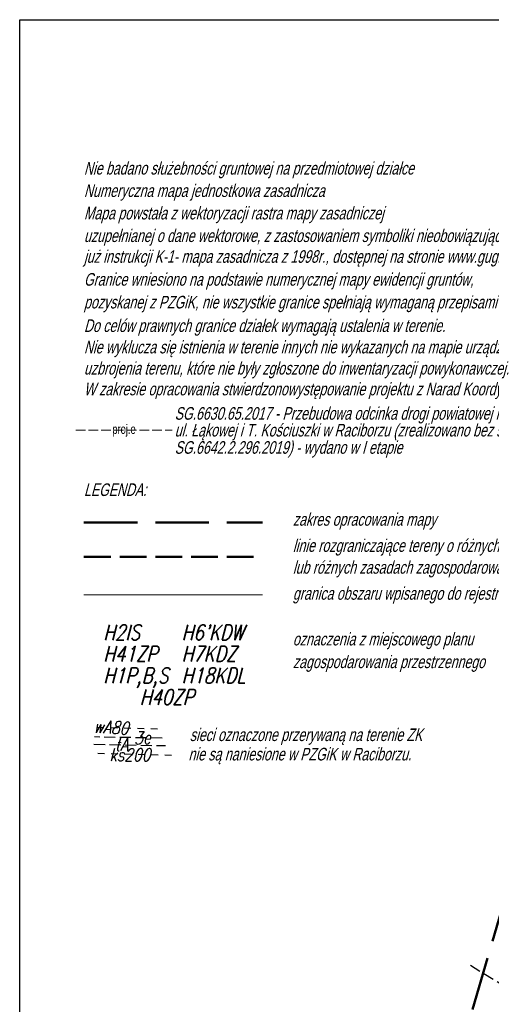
# Model space of a CAD drawing. Extents: x 6515354 to 6515523, y 5549407 to 5549617.
# Tile 8 of 13: x 6515354 to 6515391, y 5549540 to 5549617. Entities that reach past the tile are written whole.
import ezdxf
from ezdxf.enums import TextEntityAlignment as Align

# ---------------------------------------------------------------- set-up
doc = ezdxf.new("R2010")
doc.units = 0
doc.header["$LTSCALE"] = 0.5
for name, pattern in [('1_BUBZ02', [2.45, 1.75, -0.7]), ('4_SUPP_P', [2, 1.5, -0.5]), ('GUK', [2.8, 2.1, -0.7]), ('GUZ', [1.4, 0.7, -0.7])]:
    doc.linetypes.add(name, pattern=pattern)
doc.layers.get('0').update_dxf_attribs({"color": 251})
for name, color, linetype in [('1 kanalizacja sanitarna', 32, 'Continuous'), ('1 opis geo', 251, 'Continuous'), ('1 sieć elektryczna', 240, 'Continuous'), ('1 sieć telekomunikacyjna', 30, 'Continuous'), ('1 sieć wodociągowa', 160, 'Continuous')]:
    doc.layers.add(name, color=color, linetype=linetype)
for name, color, linetype, lineweight in [('1 zakres', 6, 'GUK', 50), ('1plan', 234, 'GUK', 50), ('MP_LINIE_REGULAC', 250, 'Continuous', 5)]:
    doc.layers.add(name, color=color, linetype=linetype, lineweight=lineweight)
doc.layers.add('P_SUTP_E_T_0', color=7, linetype='Continuous', lineweight=0, true_color=0xff9100)
doc.layers.add('P_SUTP_L_0', color=7, linetype='4_SUPP_P', lineweight=18, true_color=0xff9100)
doc.styles.get("Standard").update_dxf_attribs({"font": 'arial.ttf', "width": 0.9})
doc.styles.add('TDM', font='SIMPLEX', dxfattribs={"width": 0.8, "oblique": 15.00003, "height": 1.8})
doc.linetypes.add('MPNZA', pattern='A,7.5,[4,MSG.shx,S=1,R=270,X=0,Y=0],7.5', length=15)
doc.linetypes.add('MPSTO', pattern='A,5,[38,msgB.shx,S=0.1,R=180,X=0,Y=0],5', length=10)

msp = doc.modelspace()

# ---------------------------------------------------------------- linework, layer by layer
msp.add_lwpolyline([(6515353.571, 5549407.338), (6515353.571, 5549617.338), (6515502.071, 5549617.338), (6515502.071, 5549407.338)], close=True)
at = {"layer": '1 kanalizacja sanitarna', "linetype": 'GUZ', "ltscale": 1.5}
msp.add_lwpolyline([(6515365.477, 5549559.581), (6515359.712, 5549559.721)], dxfattribs=at)
at = {"layer": '1 sieć elektryczna', "linetype": '1_BUBZ02'}
for points in [[(6515364.747, 5549560.931), (6515364.747, 5549560.931), (6515359.446, 5549561.022), (6515359.446, 5549561.022)], [(6515388.935, 5549543.096), (6515391.894, 5549541.283), (6515405.582, 5549535.789), (6515409.33, 5549533.857), (6515409.147, 5549532.913)]]:
    msp.add_lwpolyline(points, dxfattribs=at)
at = {"layer": '1 sieć telekomunikacyjna', "linetype": '1_BUBZ02'}
msp.add_lwpolyline([(6515359.396, 5549560.456), (6515364.999, 5549560.344)], dxfattribs=at)
at = {"layer": '1 sieć wodociągowa', "linetype": 'GUZ', "ltscale": 1.5}
msp.add_lwpolyline([(6515359.657, 5549561.78), (6515364.902, 5549561.656)], dxfattribs=at)
at = {"layer": '1 zakres', "ltscale": 4, "flags": 128}
msp.add_lwpolyline([(6515422.51, 5549484.47), (6515407.05, 5549444.81), (6515385.37, 5549453.69), (6515385.94, 5549455.19), (6515362.99, 5549462.01), (6515381.7, 5549511.18), (6515382.23, 5549516.3), (6515395.41, 5549561.12, -0.149414), (6515398.37, 5549566.21), (6515406.55, 5549591.11), (6515448.93, 5549574.11), (6515441.89, 5549550.88, -0.184778), (6515441.25, 5549544.61), (6515437.64, 5549534.29), (6515468.06, 5549521.74, -0.415174), (6515476.19, 5549502.1), (6515467.6, 5549481.49, -0.418498), (6515447.78, 5549473.5), (6515422.51, 5549484.47)], format="xyb", dxfattribs=at)
msp.add_lwpolyline([(6515358.614, 5549577.85), (6515372.608, 5549577.85)], dxfattribs=at)
at = {"layer": '1plan', "ltscale": 2, "flags": 128}
msp.add_lwpolyline([(6515358.614, 5549575.175), (6515372.608, 5549575.175)], dxfattribs=at)
at = {"layer": 'MP_LINIE_REGULAC', "color": 234, "linetype": 'MPSTO', "lineweight": 18, "ltscale": 2, "flags": 128}
msp.add_lwpolyline([(6515358.614, 5549572.178), (6515372.608, 5549572.178)], dxfattribs=at)
at = {"layer": 'P_SUTP_L_0', "color": 1, "linetype": '4_SUPP_P'}
msp.add_line((6515357.975, 5549585.098), (6515365.536, 5549585.098), dxfattribs=at)

# ---------------------------------------------------------------- texts
at = {"layer": '1 kanalizacja sanitarna', "ltscale": 0.1, "style": 'TDM', "oblique": 15.00003, "width": 0.8}
msp.add_text('ks200', height=1, rotation=359.93334, dxfattribs=at).set_placement((6515362.215, 5549559.62), align=Align.MIDDLE)
at = {"layer": '1 opis geo', "color": 0, "oblique": 15, "width": 0.7}
for s, p in [('Nie badano służebności gruntowej na przedmiotowej działce', (6515358.614, 5549605.179)), ('Numeryczna mapa jednostkowa zasadnicza', (6515358.614, 5549603.419)), ('Mapa powstała z wektoryzacji rastra mapy zasadniczej', (6515358.614, 5549601.657)), ('uzupełnianej o dane wektorowe, z zastosowaniem symboliki nieobowiązującej', (6515358.614, 5549599.883)), ('już instrukcji K-1- mapa zasadnicza z 1998r., dostępnej na stronie www.gugik.gov.pl', (6515358.614, 5549598.251)), ('Granice wniesiono na podstawie numerycznej mapy ewidencji gruntów,  ', (6515358.614, 5549596.453)), ('pozyskanej z PZGiK, nie wszystkie granice spełniają wymaganą przepisami dokładność. ', (6515358.614, 5549594.666)), ('Do celów prawnych granice działek wymagają ustalenia w terenie. ', (6515358.614, 5549592.82)), ('Nie wyklucza się istnienia w terenie innych nie wykazanych na mapie urządzeń sieci', (6515358.614, 5549591.138)), ('uzbrojenia terenu, które nie były zgłoszone do inwentaryzacji powykonawczej.', (6515358.614, 5549589.476)), ('W zakresie opracowania stwierdzonowystępowanie projektu z Narad Koordynacyjnych', (6515358.614, 5549587.844)), ('SG.6630.65.2017 - Przebudowa odcinka drogi powiatowej nr. 3548S', (6515365.731, 5549585.932)), ('ul. Łąkowej i T. Kościuszki w Raciborzu (zrealizowano bez sieci telekom.', (6515365.731, 5549584.614)), ('SG.6642.2.296.2019) - wydano w I etapie', (6515365.731, 5549583.258)), ('LEGENDA:', (6515358.614, 5549579.941)), ('zakres opracowania mapy', (6515375.002, 5549577.609)), ('linie rozgraniczające tereny o różnych przeznaczeniach ', (6515375.002, 5549575.556)), ('lub różnych zasadach zagospodarowania', (6515375.002, 5549573.843)), ('granica obszaru wpisanego do rejestru zabytków ', (6515375.002, 5549571.798)), ('oznaczenia z miejscowego planu ', (6515375.002, 5549568.211)), ('zagospodarowania przestrzennego', (6515375.002, 5549566.428)), ('sieci oznaczone przerywaną na terenie ZK ', (6515366.917, 5549560.701)), ('nie są naniesione w PZGiK w Raciborzu. ', (6515366.807, 5549559.18))]:
    msp.add_text(s, height=0.99, dxfattribs=at).set_placement(p)
at = {"layer": '1 sieć elektryczna', "ltscale": 0.1, "style": 'TDM', "oblique": 15.00003, "width": 0.8}
msp.add_text('3e', height=1, rotation=2.35211, dxfattribs=at).set_placement((6515363.187, 5549560.958), align=Align.MIDDLE)
at = {"layer": '1 sieć telekomunikacyjna', "ltscale": 0.1, "style": 'TDM', "oblique": 15.00003, "width": 0.8}
msp.add_text('tA', height=1, rotation=358.42976, dxfattribs=at).set_placement((6515361.553, 5549560.432), align=Align.MIDDLE)
at = {"layer": '1 sieć wodociągowa', "ltscale": 0.1, "style": 'TDM', "oblique": 15.00003, "width": 0.8}
msp.add_text('wA80', height=1, rotation=356.42333, dxfattribs=at).set_placement((6515360.741, 5549561.782), align=Align.MIDDLE)
at = {"layer": '1plan', "color": 234, "linetype": 'MPNZA', "lineweight": 30, "char_height": 1.2, "width": 6.15245, "attachment_point": 1, "style": 'TDM'}
for s, insert in [('\\A1;{\\Q15;H2IS}', (6515360.133, 5549569.834)), ("\\A1;{\\Q15;H6'KDW}", (6515366.286, 5549569.834)), ('\\A1;{\\Q15;H41ZP}', (6515360.133, 5549568.142)), ('\\A1;{\\Q15;H7KDZ}', (6515366.286, 5549568.142)), ('\\A1;{\\Q15;H1P,B,S}', (6515360.133, 5549566.449)), ('\\A1;{\\Q15;H18KDL}', (6515366.286, 5549566.449)), ('\\A1;{\\Q15;H40ZP}', (6515363.001, 5549564.757))]:
    msp.add_mtext(s, dxfattribs=dict(at, insert=insert))
at = {"layer": 'P_SUTP_E_T_0', "color": 1, "lineweight": 9, "width": 0.7}
msp.add_text('proj.e', height=0.75, dxfattribs=at).set_placement((6515361.755, 5549585.098), align=Align.MIDDLE)

doc.saveas('drawing.dxf')
